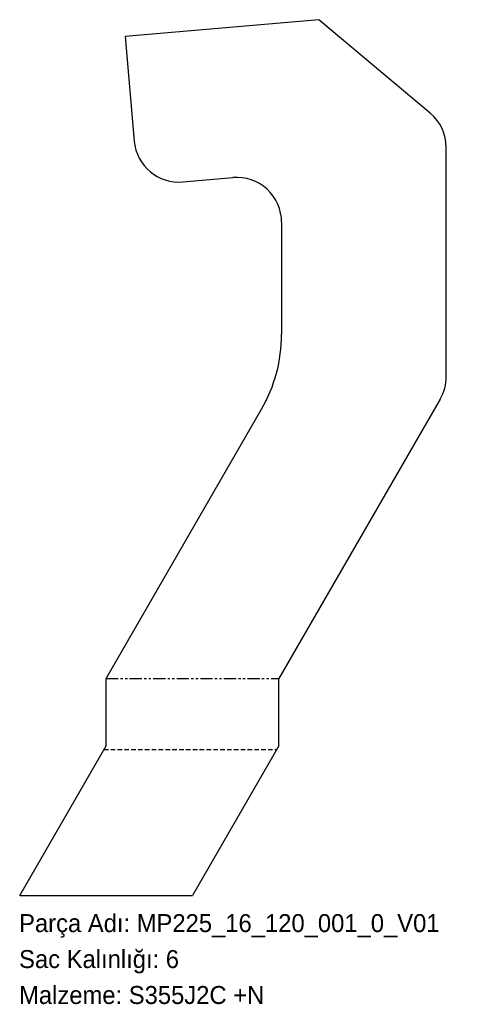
# Model space of a CAD drawing. Header units: millimetres. Extents: x 0 to 297, y -72 to 585.
import ezdxf

# ---------------------------------------------------------------- set-up
doc = ezdxf.new("R2010")
doc.units = ezdxf.units.MM
for name, pattern in [('SLD-İki-Kısa-Kesik-Çizgili-Uzun-Kesik-Çizgi', [15.748, 8.128, -1.524, 1.524, -1.524, 1.524, -1.524]), ('SLD-Katı', [0]), ('SLD-Kesik', [4.572, 3.048, -1.524]), ('SLD-Sürekli', [0])]:
    doc.linetypes.add(name, pattern=pattern)
doc.layers.add('METIN', color=96, linetype='SLD-Katı')
doc.styles.add('SLDTEXTSTYLE0', font='ARIAL.TTF', dxfattribs={"width": 0.948, "bigfont": 'bigfont'})
doc.styles.add('SLDTEXTSTYLE1', font='ARIAL.TTF', dxfattribs={"width": 0.948})

msp = doc.modelspace()

# ---------------------------------------------------------------- linework, layer by layer
at = {"color": 7, "linetype": 'SLD-Sürekli', "lineweight": 25}
for p, q in [((200.35, 585.25), (70.84, 573.92)), ((274.68, 522.88), (200.35, 585.25)), ((70.84, 573.92), (76.95, 504.19)), ((285.4, 346.92), (285.4, 499.89)), ((109.45, 476.91), (142.79, 479.83)), ((175.4, 449.95), (175.4, 375.15)), ((281.38, 331.92), (173.61, 145.25)), ((58.14, 145.25), (162, 325.15)), ((58.14, 100.4), (58.14, 145.25)), ((173.61, 100.4), (173.61, 145.25)), ((0.4, 0.4), (58.14, 100.4)), ((173.61, 100.4), (115.87, 0.4)), ((0.4, 0.4), (115.87, 0.4))]:
    msp.add_line(p, q, dxfattribs=at)
at = {"color": 7, "linetype": 'SLD-İki-Kısa-Kesik-Çizgili-Uzun-Kesik-Çizgi'}
msp.add_line((58.14, 145.25), (173.61, 145.25), dxfattribs=at)
at = {"color": 7, "linetype": 'SLD-Kesik'}
msp.add_line((56.65, 97.82), (172.12, 97.82), dxfattribs=at)
at = {"color": 7, "linetype": 'SLD-Sürekli', "lineweight": 25}
for centre, radius, start, end in [((255.4, 499.89), 30, 0, 50), ((106.83, 506.8), 30, 185, 275), ((145.4, 449.95), 30, 0, 95), ((75.4, 375.15), 100, 330, 0), ((255.4, 346.92), 30, 330, 0)]:
    msp.add_arc(centre, radius, start, end, dxfattribs=at)

# ---------------------------------------------------------------- texts
at = {"layer": 'METIN', "char_height": 12, "attachment_point": 1}
for s, insert, style in [('Parça Adı: MP225_16_120_001_0_V01', (0, -12.03), 'SLDTEXTSTYLE0'), ('Sac Kalınlığı: 6', (0, -36.03), 'SLDTEXTSTYLE0'), ('Malzeme: S355J2C +N', (0, -60.03), 'SLDTEXTSTYLE1')]:
    msp.add_mtext(s, dxfattribs=dict(at, insert=insert, style=style))

doc.saveas('drawing.dxf')
